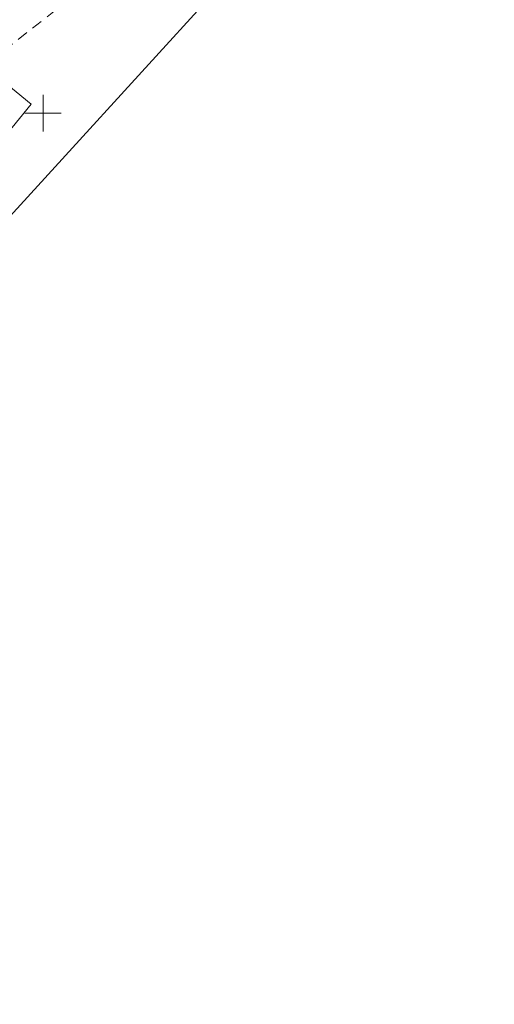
# Model space of a CAD drawing. Header units: metres. Extents: x -1 to 7476305, y 0 to 5497191.
# Tile 49 of 115: x 7475147 to 7475212, y 5496678 to 5496813. Entities that reach past the tile are written whole.
import ezdxf

# ---------------------------------------------------------------- set-up
doc = ezdxf.new("R2010")
doc.units = ezdxf.units.M
doc.linetypes.add('EGBO02-500', pattern=[2.5, 1.5, -1])
for name, color, linetype, lineweight, true_color in [('EGBB01', 7, 'Continuous', 5, 0x0a0909), ('EGBO02', 7, 'Continuous', 5, 0x0a0909), ('RAMKA_DRUK', 7, 'Continuous', 5, 0x0a0909), ('RTPW01', 7, 'Continuous', 5, 0x0a0909), ('Warstwa 1', 7, 'Continuous', 5, 0x0a0909)]:
    doc.layers.add(name, color=color, linetype=linetype, lineweight=lineweight, true_color=true_color)

# ---------------------------------------------------------------- blocks, each defined once
blk = doc.blocks.new('MDCP_klauzula')
at = {"layer": 'EGBB01', "color": 252, "linetype": 'Continuous', "lineweight": 18, "flags": 128}
blk.add_lwpolyline([(7475132.63, 5496815.04), (7475141.87, 5496807.49), (7475141.4, 5496806.92), (7475148.36, 5496801.24), (7475141.33, 5496792.64), (7475137.89, 5496795.44), (7475142.45, 5496801.02), (7475138.93, 5496803.89), (7475135.86, 5496800.13), (7475128.01, 5496806.54), (7475130.86, 5496810.03), (7475129.47, 5496811.17), (7475132.63, 5496815.04)], close=True, dxfattribs=at)
at = {"layer": 'EGBO02', "color": 252, "linetype": 'EGBO02-500', "lineweight": 18, "flags": 128}
blk.add_lwpolyline([(7474841.22, 5496643), (7474887.13, 5496580.23), (7474952.72, 5496636.53), (7475011.49, 5496696.7), (7475042.45, 5496728.27), (7475075.82, 5496754.64), (7475151.98, 5496814.31), (7475207.79, 5496879.8), (7475244.47, 5496937.34), (7475261.93, 5496992.56), (7475290.27, 5497036.6), (7475361.87, 5497109.05), (7475312.93, 5497156.38), (7475281.54, 5497123.71), (7475238.61, 5497076.13), (7475203.1, 5497029.31), (7475176.13, 5496968.87), (7475152.28, 5496929.36), (7475127.02, 5496890.88), (7475061.02, 5496837.94), (7474956.29, 5496739.91), (7474841.22, 5496643)], close=True, dxfattribs=at)
at = {"layer": 'RAMKA_DRUK', "color": 252, "linetype": 'Continuous', "lineweight": 18, "flags": 128}
blk.add_lwpolyline([(7475318.82, 5497191.06), (7474803.96, 5496626.71), (7474911.08, 5496528.99), (7475425.94, 5497093.33)], dxfattribs=at)
at = {"layer": 'Warstwa 1', "color": 252, "linetype": 'Continuous', "lineweight": 18}
for p, q in [((7475150, 5496802.5), (7475150, 5496797.5)), ((7475147.5, 5496800), (7475152.5, 5496800))]:
    blk.add_line(p, q, dxfattribs=at)

msp = doc.modelspace()

# ---------------------------------------------------------------- block references
at = {"layer": 'RTPW01', "color": 18, "lineweight": 30, "true_color": 0x000000}
msp.add_blockref('MDCP_klauzula', (0, 0), dxfattribs=at)

doc.saveas('drawing.dxf')
